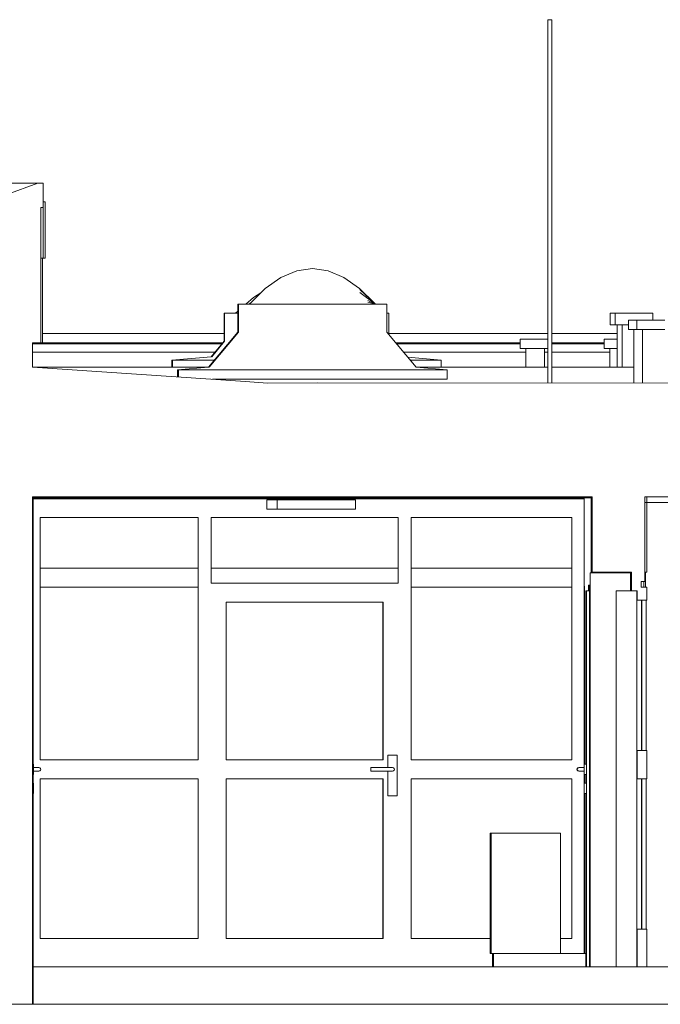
# Model space of a CAD drawing. Header units: metres. Extents: x 0 to 0.84, y 0 to 0.297.
# Tile 15 of 20: x 0.693 to 0.7, y 0.238 to 0.249. Entities that reach past the tile are written whole.
import ezdxf

# ---------------------------------------------------------------- set-up
doc = ezdxf.new("R2010")
doc.units = ezdxf.units.M
for name, color, linetype, lineweight in [('Architektur Allgemein', 7, 'Continuous', 25), ('Decke', 7, 'Continuous', 50), ('Standard', 7, 'Continuous', 25), ('Wand', 7, 'Continuous', 50)]:
    doc.layers.add(name, color=color, linetype=linetype, lineweight=lineweight)

msp = doc.modelspace()

# ---------------------------------------------------------------- linework, layer by layer
at = {"layer": 'Architektur Allgemein', "color": 7, "linetype": 'Continuous', "lineweight": 13, "transparency": 33554687}
for p, q in [((0.693229, 0.247115), (0.692902, 0.246992)), ((0.693289, 0.247115), (0.693229, 0.247115)), ((0.693289, 0.246855), (0.693289, 0.247115)), ((0.693261, 0.246855), (0.693289, 0.246855)), ((0.693261, 0.246315), (0.693261, 0.246855))]:
    msp.add_line(p, q, dxfattribs=at)
at = {"layer": 'Decke', "color": 7, "linetype": 'Continuous', "lineweight": 13, "transparency": 33554687}
for p, q in [((0.695442, 0.245002), (0.693172, 0.245154)), ((0.695674, 0.244986), (0.695442, 0.245002)), ((0.696212, 0.244987), (0.695674, 0.244986)), ((0.707598, 0.244986), (0.696212, 0.244987)), ((0.693172, 0.243775), (0.699132, 0.243775)), ((0.699692, 0.243775), (0.699712, 0.243775)), ((0.699712, 0.243775), (0.706028, 0.243775))]:
    msp.add_line(p, q, dxfattribs=at)
at = {"layer": 'Standard', "color": 7, "linetype": 'Continuous', "lineweight": 13, "transparency": 33554687}
for p, q in [((0.698661, 0.244986), (0.698661, 0.248853)), ((0.698664, 0.248853), (0.698661, 0.248853)), ((0.698671, 0.248853), (0.698664, 0.248853)), ((0.698681, 0.248853), (0.698671, 0.248853)), ((0.698691, 0.248853), (0.698681, 0.248853)), ((0.698698, 0.248853), (0.698691, 0.248853)), ((0.698701, 0.248853), (0.698698, 0.248853)), ((0.698701, 0.248853), (0.698701, 0.244986)), ((0.690729, 0.247115), (0.693177, 0.247115)), ((0.693229, 0.247115), (0.693177, 0.247115)), ((0.693309, 0.246915), (0.693289, 0.246915)), ((0.693309, 0.246315), (0.693309, 0.246915)), ((0.693289, 0.246855), (0.693289, 0.246315)), ((0.693281, 0.246315), (0.693261, 0.246315)), ((0.693281, 0.245415), (0.693281, 0.246315)), ((0.693289, 0.246315), (0.693281, 0.246315)), ((0.693289, 0.246315), (0.693309, 0.246315)), ((0.695986, 0.246182), (0.695818, 0.246111)), ((0.696153, 0.246206), (0.695986, 0.246182)), ((0.696321, 0.246182), (0.696153, 0.246206)), ((0.696488, 0.246111), (0.696321, 0.246182)), ((0.695818, 0.246111), (0.69565, 0.245992)), ((0.696656, 0.245992), (0.696488, 0.246111)), ((0.69565, 0.245992), (0.695483, 0.245826)), ((0.695606, 0.245948), (0.695525, 0.245897)), ((0.696815, 0.245835), (0.696656, 0.245992)), ((0.696822, 0.245828), (0.696657, 0.245981)), ((0.696824, 0.245826), (0.696657, 0.24595)), ((0.69536, 0.245826), (0.69536, 0.245726)), ((0.695366, 0.245826), (0.69536, 0.245826)), ((0.695366, 0.245826), (0.695366, 0.245726)), ((0.696947, 0.245826), (0.695366, 0.245826)), ((0.695525, 0.245897), (0.695444, 0.245826)), ((0.695481, 0.245826), (0.695481, 0.245826)), ((0.695481, 0.245826), (0.695483, 0.245826)), ((0.695482, 0.245826), (0.695492, 0.245835)), ((0.695482, 0.245826), (0.695485, 0.245828)), ((0.696825, 0.245826), (0.696742, 0.245865)), ((0.696826, 0.245826), (0.696742, 0.245846)), ((0.696947, 0.245826), (0.696947, 0.245726)), ((0.695214, 0.245731), (0.695214, 0.245631)), ((0.695219, 0.245731), (0.695214, 0.245731)), ((0.695219, 0.245731), (0.695219, 0.245631)), ((0.69536, 0.245731), (0.695219, 0.245731)), ((0.695335, 0.245731), (0.695334, 0.245731)), ((0.695335, 0.245731), (0.695338, 0.245732)), ((0.695335, 0.245731), (0.695336, 0.245731)), ((0.69536, 0.245752), (0.695336, 0.245731)), ((0.695336, 0.245731), (0.695344, 0.245738)), ((0.69536, 0.245726), (0.69536, 0.245526)), ((0.695366, 0.245726), (0.695366, 0.245526)), ((0.696967, 0.245731), (0.696947, 0.245731)), ((0.696947, 0.245726), (0.696947, 0.245526)), ((0.696967, 0.245731), (0.696967, 0.245631)), ((0.699323, 0.24573), (0.699323, 0.245605)), ((0.69935, 0.24573), (0.699323, 0.24573)), ((0.699376, 0.24573), (0.69935, 0.24573)), ((0.699376, 0.24573), (0.699376, 0.245605)), ((0.699403, 0.24573), (0.699376, 0.24573)), ((0.699477, 0.24573), (0.699403, 0.24573)), ((0.699577, 0.24573), (0.699477, 0.24573)), ((0.699677, 0.24573), (0.699577, 0.24573)), ((0.69975, 0.24573), (0.699677, 0.24573)), ((0.699776, 0.24573), (0.69975, 0.24573)), ((0.699776, 0.245655), (0.699776, 0.24573)), ((0.695214, 0.245631), (0.695214, 0.245431)), ((0.695219, 0.245631), (0.695219, 0.245431)), ((0.696967, 0.245631), (0.696967, 0.245501)), ((0.69935, 0.245605), (0.699323, 0.245605)), ((0.699376, 0.245605), (0.69935, 0.245605)), ((0.699403, 0.245605), (0.699376, 0.245605)), ((0.699398, 0.245155), (0.699398, 0.245605)), ((0.699477, 0.245605), (0.699403, 0.245605)), ((0.699451, 0.245155), (0.699451, 0.245605)), ((0.699517, 0.245605), (0.699477, 0.245605)), ((0.699517, 0.245655), (0.699517, 0.245555)), ((0.699538, 0.245655), (0.699517, 0.245655)), ((0.699597, 0.245655), (0.699538, 0.245655)), ((0.699607, 0.245655), (0.699597, 0.245655)), ((0.699607, 0.245655), (0.699607, 0.245555)), ((0.699629, 0.245655), (0.699607, 0.245655)), ((0.699687, 0.245655), (0.699629, 0.245655)), ((0.699768, 0.245655), (0.699687, 0.245655)), ((0.699847, 0.245655), (0.699768, 0.245655)), ((0.699906, 0.245655), (0.699847, 0.245655)), ((0.693281, 0.245515), (0.695214, 0.245515)), ((0.69536, 0.245526), (0.695047, 0.245154)), ((0.695366, 0.245526), (0.695055, 0.245154)), ((0.696947, 0.245526), (0.697259, 0.245154)), ((0.696967, 0.245515), (0.698661, 0.245515)), ((0.698701, 0.245515), (0.699398, 0.245515)), ((0.699538, 0.245555), (0.699517, 0.245555)), ((0.699597, 0.245555), (0.699538, 0.245555)), ((0.699576, 0.244986), (0.699576, 0.245555)), ((0.699607, 0.245555), (0.699597, 0.245555)), ((0.699629, 0.245555), (0.699607, 0.245555)), ((0.699687, 0.245555), (0.699629, 0.245555)), ((0.699667, 0.244986), (0.699667, 0.245555)), ((0.699768, 0.245555), (0.699687, 0.245555)), ((0.699847, 0.245555), (0.699768, 0.245555)), ((0.699906, 0.245555), (0.699847, 0.245555)), ((0.693172, 0.245402), (0.69519, 0.245402)), ((0.693261, 0.245415), (0.693281, 0.245415)), ((0.695201, 0.245415), (0.693281, 0.245415)), ((0.695214, 0.245431), (0.695076, 0.245267)), ((0.695219, 0.245431), (0.695082, 0.245267)), ((0.698366, 0.245415), (0.69704, 0.245415)), ((0.697051, 0.245402), (0.698366, 0.245402)), ((0.698366, 0.245455), (0.698366, 0.245355)), ((0.698388, 0.245455), (0.698366, 0.245455)), ((0.698447, 0.245455), (0.698388, 0.245455)), ((0.698527, 0.245455), (0.698447, 0.245455)), ((0.698607, 0.245455), (0.698527, 0.245455)), ((0.698661, 0.245455), (0.698607, 0.245455)), ((0.69926, 0.245415), (0.698701, 0.245415)), ((0.698701, 0.245402), (0.69926, 0.245402)), ((0.69926, 0.245455), (0.69926, 0.245355)), ((0.699281, 0.245455), (0.69926, 0.245455)), ((0.69934, 0.245455), (0.699281, 0.245455)), ((0.699398, 0.245455), (0.69934, 0.245455)), ((0.695117, 0.245315), (0.693172, 0.245315)), ((0.698426, 0.245315), (0.697124, 0.245315)), ((0.698388, 0.245355), (0.698366, 0.245355)), ((0.698447, 0.245355), (0.698388, 0.245355)), ((0.698426, 0.245155), (0.698426, 0.245355)), ((0.698527, 0.245355), (0.698447, 0.245355)), ((0.698607, 0.245355), (0.698527, 0.245355)), ((0.698661, 0.245355), (0.698607, 0.245355)), ((0.698626, 0.245355), (0.698626, 0.245155)), ((0.698661, 0.245315), (0.698626, 0.245315)), ((0.69932, 0.245315), (0.698701, 0.245315)), ((0.699281, 0.245355), (0.69926, 0.245355)), ((0.69934, 0.245355), (0.699281, 0.245355)), ((0.69932, 0.245155), (0.69932, 0.245355)), ((0.699398, 0.245355), (0.69934, 0.245355)), ((0.695076, 0.245267), (0.694656, 0.245231)), ((0.694656, 0.245231), (0.694656, 0.245155)), ((0.694665, 0.245231), (0.694656, 0.245231)), ((0.694665, 0.245231), (0.694665, 0.245155)), ((0.695111, 0.245231), (0.694665, 0.245231)), ((0.697169, 0.245261), (0.697525, 0.245231)), ((0.697525, 0.245231), (0.697195, 0.245231)), ((0.697525, 0.245231), (0.697525, 0.245155)), ((0.693172, 0.245155), (0.695048, 0.245155)), ((0.695047, 0.245154), (0.694718, 0.245126)), ((0.694718, 0.245126), (0.694718, 0.245051)), ((0.694729, 0.245126), (0.694718, 0.245126)), ((0.694729, 0.245126), (0.694729, 0.24505)), ((0.697589, 0.245126), (0.694729, 0.245126)), ((0.697259, 0.245155), (0.698661, 0.245155)), ((0.697259, 0.245154), (0.697589, 0.245126)), ((0.697589, 0.245126), (0.697589, 0.245026)), ((0.698701, 0.245155), (0.699576, 0.245155)), ((0.697589, 0.245026), (0.695091, 0.245026)), ((0.693172, 0.243775), (0.693172, 0.243765)), ((0.693182, 0.243775), (0.693172, 0.243775)), ((0.693172, 0.243775), (0.693172, 0.243765)), ((0.693182, 0.243775), (0.693172, 0.243775)), ((0.693172, 0.243765), (0.693182, 0.243765)), ((0.693182, 0.238375), (0.693182, 0.243775)), ((0.693182, 0.243765), (0.699122, 0.243765)), ((0.693182, 0.243755), (0.699045, 0.243755)), ((0.69567, 0.243645), (0.69567, 0.243745)), ((0.69567, 0.243745), (0.695701, 0.243745)), ((0.695701, 0.243745), (0.695769, 0.243745)), ((0.695769, 0.243745), (0.695777, 0.243745)), ((0.695777, 0.243645), (0.695777, 0.243745)), ((0.695777, 0.243745), (0.695807, 0.243745)), ((0.695807, 0.243745), (0.695875, 0.243745)), ((0.695875, 0.243745), (0.695975, 0.243745)), ((0.695975, 0.243745), (0.696096, 0.243745)), ((0.696096, 0.243745), (0.696227, 0.243745)), ((0.696227, 0.243745), (0.696355, 0.243745)), ((0.696355, 0.243745), (0.696467, 0.243745)), ((0.696467, 0.243745), (0.696553, 0.243745)), ((0.696553, 0.243745), (0.696603, 0.243745)), ((0.696603, 0.243745), (0.696614, 0.243745)), ((0.696614, 0.243645), (0.696614, 0.243745)), ((0.699045, 0.243755), (0.699045, 0.243765)), ((0.699045, 0.240895), (0.699045, 0.243765)), ((0.699122, 0.243775), (0.699122, 0.242965)), ((0.699132, 0.243775), (0.699122, 0.243775)), ((0.699122, 0.243765), (0.699132, 0.243765)), ((0.699132, 0.243765), (0.699132, 0.243775)), ((0.699132, 0.243765), (0.699132, 0.243775)), ((0.699692, 0.243775), (0.699692, 0.242975)), ((0.699712, 0.243775), (0.699692, 0.243775)), ((0.699692, 0.243775), (0.699692, 0.243715)), ((0.699712, 0.243775), (0.699692, 0.243775)), ((0.699712, 0.242975), (0.699712, 0.243775)), ((0.695701, 0.243645), (0.69567, 0.243645)), ((0.695769, 0.243645), (0.695701, 0.243645)), ((0.695777, 0.243645), (0.695769, 0.243645)), ((0.695807, 0.243645), (0.695777, 0.243645)), ((0.695875, 0.243645), (0.695807, 0.243645)), ((0.695975, 0.243645), (0.695875, 0.243645)), ((0.696096, 0.243645), (0.695975, 0.243645)), ((0.696227, 0.243645), (0.696096, 0.243645)), ((0.696355, 0.243645), (0.696227, 0.243645)), ((0.696467, 0.243645), (0.696355, 0.243645)), ((0.696553, 0.243645), (0.696467, 0.243645)), ((0.696603, 0.243645), (0.696553, 0.243645)), ((0.696614, 0.243645), (0.696603, 0.243645)), ((0.699692, 0.243715), (0.699712, 0.243715)), ((0.699712, 0.243715), (0.706028, 0.243715)), ((0.694936, 0.243555), (0.693255, 0.243555)), ((0.693255, 0.243555), (0.693255, 0.240975)), ((0.694936, 0.243015), (0.694936, 0.243555)), ((0.694936, 0.240975), (0.694936, 0.243555)), ((0.695076, 0.243555), (0.695076, 0.242855)), ((0.697066, 0.243555), (0.695076, 0.243555)), ((0.697065, 0.243015), (0.697065, 0.243555)), ((0.697066, 0.242855), (0.697066, 0.243555)), ((0.697206, 0.243555), (0.697206, 0.240975)), ((0.698915, 0.243555), (0.697206, 0.243555)), ((0.698915, 0.243015), (0.698915, 0.243555)), ((0.698915, 0.240975), (0.698915, 0.243555)), ((0.693255, 0.243015), (0.694936, 0.243015)), ((0.694936, 0.243015), (0.694936, 0.242815)), ((0.695076, 0.243015), (0.697066, 0.243015)), ((0.697066, 0.243015), (0.697066, 0.242855)), ((0.697206, 0.243015), (0.698915, 0.243015)), ((0.698915, 0.243015), (0.698915, 0.242815)), ((0.69911, 0.242965), (0.69911, 0.238775)), ((0.69911, 0.242965), (0.699122, 0.242965)), ((0.69911, 0.242965), (0.69911, 0.238775)), ((0.699122, 0.242965), (0.69911, 0.242965)), ((0.699122, 0.242965), (0.699552, 0.242965)), ((0.69954, 0.242775), (0.69954, 0.242965)), ((0.699692, 0.242975), (0.699712, 0.242975)), ((0.6997, 0.242815), (0.6997, 0.242975)), ((0.694936, 0.242815), (0.693255, 0.242815)), ((0.694936, 0.240975), (0.694936, 0.242815)), ((0.695076, 0.242855), (0.695236, 0.242855)), ((0.695236, 0.242855), (0.696906, 0.242855)), ((0.696906, 0.242855), (0.697066, 0.242855)), ((0.698915, 0.242815), (0.697206, 0.242815)), ((0.698915, 0.240975), (0.698915, 0.242815)), ((0.699045, 0.242825), (0.699045, 0.240895)), ((0.699051, 0.242825), (0.699045, 0.242825)), ((0.699045, 0.242825), (0.699045, 0.240895)), ((0.699051, 0.242825), (0.699045, 0.242825)), ((0.699051, 0.24093), (0.699051, 0.242825)), ((0.699051, 0.24093), (0.699051, 0.242825)), ((0.699094, 0.242835), (0.699094, 0.242775)), ((0.699102, 0.242835), (0.699094, 0.242835)), ((0.699102, 0.238775), (0.699102, 0.242835)), ((0.699681, 0.242815), (0.699681, 0.242875)), ((0.699065, 0.24093), (0.699065, 0.242775)), ((0.699065, 0.242775), (0.699072, 0.242775)), ((0.699072, 0.242775), (0.699072, 0.238775)), ((0.699072, 0.242775), (0.699102, 0.242775)), ((0.699386, 0.238775), (0.699386, 0.242775)), ((0.699386, 0.242775), (0.699386, 0.238775)), ((0.699386, 0.242775), (0.699386, 0.242775)), ((0.699546, 0.242775), (0.699386, 0.242775)), ((0.699552, 0.242775), (0.699546, 0.242775)), ((0.699606, 0.238775), (0.699606, 0.242775)), ((0.699607, 0.242675), (0.699607, 0.241075)), ((0.699612, 0.242675), (0.699607, 0.242675)), ((0.699657, 0.242675), (0.699657, 0.241075)), ((0.699662, 0.241075), (0.699662, 0.242675)), ((0.699707, 0.241075), (0.699707, 0.242675)), ((0.696906, 0.242655), (0.695236, 0.242655)), ((0.695236, 0.242655), (0.695236, 0.240975)), ((0.696905, 0.240975), (0.696905, 0.242655)), ((0.696906, 0.240975), (0.696906, 0.242655)), ((0.696956, 0.241025), (0.696956, 0.240895)), ((0.696956, 0.241025), (0.696956, 0.241025)), ((0.696956, 0.240895), (0.696956, 0.241025)), ((0.696956, 0.241025), (0.697056, 0.241025)), ((0.697056, 0.241025), (0.697056, 0.240595)), ((0.699607, 0.241075), (0.699612, 0.241075)), ((0.693182, 0.24093), (0.693186, 0.24093)), ((0.693186, 0.240923), (0.693186, 0.24093)), ((0.693186, 0.240903), (0.693186, 0.240923)), ((0.693186, 0.240875), (0.693186, 0.240903)), ((0.693186, 0.240895), (0.693241, 0.240895)), ((0.693241, 0.240895), (0.693251, 0.240892)), ((0.693251, 0.240892), (0.693258, 0.240885)), ((0.693255, 0.240975), (0.694936, 0.240975)), ((0.695236, 0.240975), (0.696906, 0.240975)), ((0.696776, 0.240895), (0.696776, 0.240892)), ((0.696776, 0.240892), (0.696776, 0.240895)), ((0.697006, 0.240895), (0.696776, 0.240895)), ((0.696776, 0.240892), (0.696776, 0.240885)), ((0.696776, 0.240885), (0.696776, 0.240892)), ((0.697006, 0.240895), (0.697016, 0.240892)), ((0.697016, 0.240892), (0.697023, 0.240885)), ((0.697206, 0.240975), (0.698915, 0.240975)), ((0.698973, 0.240885), (0.69898, 0.240892)), ((0.698981, 0.240892), (0.698974, 0.240885)), ((0.69898, 0.240892), (0.69899, 0.240895)), ((0.698991, 0.240895), (0.69899, 0.240895)), ((0.699046, 0.240895), (0.698991, 0.240895)), ((0.699046, 0.24093), (0.699046, 0.240923)), ((0.699046, 0.240923), (0.699046, 0.24093)), ((0.699071, 0.24093), (0.699046, 0.24093)), ((0.699046, 0.240923), (0.699046, 0.240903)), ((0.699046, 0.240903), (0.699046, 0.240923)), ((0.699046, 0.240903), (0.699046, 0.240895)), ((0.699046, 0.240875), (0.699046, 0.240903)), ((0.699046, 0.240892), (0.699046, 0.240895)), ((0.699046, 0.240885), (0.699046, 0.240892)), ((0.699071, 0.24093), (0.699071, 0.240923)), ((0.699071, 0.240923), (0.699071, 0.240903)), ((0.699071, 0.240903), (0.699071, 0.240875)), ((0.693182, 0.24082), (0.693186, 0.24082)), ((0.693186, 0.240848), (0.693186, 0.240875)), ((0.693241, 0.240855), (0.693186, 0.240855)), ((0.693186, 0.240827), (0.693186, 0.240848)), ((0.693186, 0.24082), (0.693186, 0.240827)), ((0.693251, 0.240858), (0.693241, 0.240855)), ((0.693258, 0.240865), (0.693251, 0.240858)), ((0.693258, 0.240885), (0.693261, 0.240875)), ((0.693261, 0.240875), (0.693258, 0.240865)), ((0.696776, 0.240885), (0.696776, 0.240875)), ((0.696776, 0.240875), (0.696776, 0.240885)), ((0.696776, 0.240875), (0.696776, 0.240865)), ((0.696776, 0.240865), (0.696776, 0.240875)), ((0.696776, 0.240865), (0.696776, 0.240858)), ((0.696776, 0.240858), (0.696776, 0.240865)), ((0.696776, 0.240858), (0.696776, 0.240855)), ((0.696776, 0.240855), (0.696776, 0.240858)), ((0.696776, 0.240855), (0.697006, 0.240855)), ((0.696956, 0.240855), (0.696956, 0.240595)), ((0.696956, 0.240595), (0.696956, 0.240855)), ((0.697016, 0.240858), (0.697006, 0.240855)), ((0.697023, 0.240865), (0.697016, 0.240858)), ((0.697023, 0.240885), (0.697026, 0.240875)), ((0.697026, 0.240875), (0.697023, 0.240865)), ((0.69897, 0.240875), (0.698973, 0.240885)), ((0.698973, 0.240865), (0.69897, 0.240875)), ((0.698974, 0.240885), (0.698971, 0.240875)), ((0.698971, 0.240875), (0.698974, 0.240865)), ((0.69898, 0.240858), (0.698973, 0.240865)), ((0.698974, 0.240865), (0.698981, 0.240858)), ((0.69899, 0.240855), (0.69898, 0.240858)), ((0.69899, 0.240855), (0.698991, 0.240855)), ((0.698991, 0.240855), (0.699046, 0.240855)), ((0.699045, 0.240855), (0.699045, 0.238915)), ((0.699045, 0.238915), (0.699045, 0.240855)), ((0.699045, 0.240855), (0.699045, 0.238915)), ((0.699046, 0.240875), (0.699046, 0.240885)), ((0.699046, 0.240865), (0.699046, 0.240875)), ((0.699046, 0.240848), (0.699046, 0.240875)), ((0.699046, 0.240858), (0.699046, 0.240865)), ((0.699046, 0.240855), (0.699046, 0.240858)), ((0.699046, 0.240855), (0.699046, 0.240848)), ((0.699046, 0.240848), (0.699046, 0.240827)), ((0.699046, 0.240827), (0.699046, 0.240848)), ((0.699046, 0.240827), (0.699046, 0.24082)), ((0.699046, 0.24082), (0.699046, 0.240827)), ((0.699071, 0.24082), (0.699046, 0.24082)), ((0.699051, 0.24073), (0.699051, 0.24082)), ((0.699051, 0.24073), (0.699051, 0.24082)), ((0.699065, 0.24073), (0.699065, 0.24082)), ((0.699071, 0.240875), (0.699071, 0.240848)), ((0.699071, 0.240848), (0.699071, 0.240827)), ((0.699071, 0.240827), (0.699071, 0.24082)), ((0.693182, 0.24073), (0.693186, 0.24073)), ((0.693186, 0.240723), (0.693186, 0.24073)), ((0.693186, 0.240702), (0.693186, 0.240723)), ((0.693186, 0.240675), (0.693186, 0.240702)), ((0.694936, 0.240775), (0.693255, 0.240775)), ((0.693255, 0.240775), (0.693255, 0.239075)), ((0.694936, 0.239075), (0.694936, 0.240775)), ((0.694936, 0.239075), (0.694936, 0.240775)), ((0.696906, 0.240775), (0.695236, 0.240775)), ((0.695236, 0.240775), (0.695236, 0.239075)), ((0.696905, 0.239075), (0.696905, 0.240775)), ((0.696906, 0.239075), (0.696906, 0.240775)), ((0.698915, 0.240775), (0.697206, 0.240775)), ((0.697206, 0.240775), (0.697206, 0.239075)), ((0.698915, 0.239075), (0.698915, 0.240775)), ((0.698915, 0.239075), (0.698915, 0.240775)), ((0.699046, 0.24073), (0.699046, 0.240723)), ((0.699046, 0.240723), (0.699046, 0.24073)), ((0.699071, 0.24073), (0.699046, 0.24073)), ((0.699046, 0.240723), (0.699046, 0.240702)), ((0.699046, 0.240702), (0.699046, 0.240723)), ((0.699046, 0.240702), (0.699046, 0.240675)), ((0.699046, 0.240675), (0.699046, 0.240702)), ((0.699071, 0.24073), (0.699071, 0.240723)), ((0.699071, 0.240723), (0.699071, 0.240702)), ((0.699071, 0.240702), (0.699071, 0.240675)), ((0.699607, 0.240775), (0.699607, 0.239175)), ((0.699612, 0.240775), (0.699607, 0.240775)), ((0.699657, 0.240775), (0.699657, 0.239175)), ((0.699662, 0.239175), (0.699662, 0.240775)), ((0.699707, 0.239175), (0.699707, 0.240775)), ((0.693182, 0.24062), (0.693186, 0.24062)), ((0.693186, 0.240648), (0.693186, 0.240675)), ((0.693186, 0.240627), (0.693186, 0.240648)), ((0.693186, 0.24062), (0.693186, 0.240627)), ((0.696956, 0.240595), (0.696956, 0.240595)), ((0.697056, 0.240595), (0.696956, 0.240595)), ((0.699046, 0.240675), (0.699046, 0.240648)), ((0.699046, 0.240648), (0.699046, 0.240675)), ((0.699046, 0.240648), (0.699046, 0.240627)), ((0.699046, 0.240627), (0.699046, 0.240648)), ((0.699046, 0.240627), (0.699046, 0.24062)), ((0.699046, 0.24062), (0.699046, 0.240627)), ((0.699071, 0.24062), (0.699046, 0.24062)), ((0.699051, 0.238915), (0.699051, 0.24062)), ((0.699051, 0.238915), (0.699051, 0.24062)), ((0.699065, 0.238775), (0.699065, 0.24062)), ((0.699071, 0.240675), (0.699071, 0.240648)), ((0.699071, 0.240648), (0.699071, 0.240627)), ((0.699071, 0.240627), (0.699071, 0.24062)), ((0.698047, 0.238915), (0.698047, 0.240195)), ((0.698047, 0.240195), (0.698055, 0.240195)), ((0.698055, 0.238915), (0.698055, 0.240195)), ((0.698055, 0.240195), (0.698795, 0.240195)), ((0.698795, 0.240195), (0.698795, 0.238915)), ((0.699607, 0.239175), (0.699612, 0.239175)), ((0.693255, 0.239075), (0.694936, 0.239075)), ((0.695236, 0.239075), (0.696906, 0.239075)), ((0.697206, 0.239075), (0.698047, 0.239075)), ((0.698795, 0.239075), (0.698915, 0.239075)), ((0.698055, 0.238915), (0.698047, 0.238915)), ((0.69808, 0.238915), (0.698055, 0.238915)), ((0.69807, 0.238775), (0.69807, 0.238915)), ((0.69808, 0.238915), (0.698081, 0.238915)), ((0.698081, 0.238775), (0.698081, 0.238915)), ((0.698081, 0.238915), (0.699065, 0.238915)), ((0.693172, 0.238775), (0.693172, 0.238375)), ((0.693172, 0.238775), (0.693172, 0.238375)), ((0.693182, 0.238775), (0.693172, 0.238775)), ((0.699132, 0.238775), (0.693182, 0.238775)), ((0.699612, 0.238775), (0.699132, 0.238775)), ((0.704744, 0.238775), (0.699712, 0.238775)), ((0.693172, 0.238375), (0.693182, 0.238375)), ((0.693172, 0.238375), (0.693182, 0.238375)), ((0.693182, 0.238375), (0.699132, 0.238375)), ((0.699132, 0.238375), (0.699692, 0.238375)), ((0.699692, 0.238375), (0.704744, 0.238375))]:
    msp.add_line(p, q, dxfattribs=at)
at = {"layer": 'Wand', "color": 7, "linetype": 'Continuous', "lineweight": 13, "transparency": 33554687}
for p, q in [((0.693261, 0.245415), (0.693261, 0.246315)), ((0.693172, 0.245154), (0.693172, 0.245415)), ((0.693172, 0.245415), (0.693261, 0.245415)), ((0.693172, 0.238375), (0.693172, 0.243775)), ((0.699132, 0.243775), (0.699132, 0.242975)), ((0.699692, 0.242975), (0.699692, 0.243775)), ((0.699132, 0.242975), (0.699552, 0.242975)), ((0.699552, 0.242975), (0.699552, 0.242875)), ((0.699692, 0.242875), (0.699692, 0.242975)), ((0.699552, 0.242875), (0.699552, 0.242775)), ((0.699652, 0.242815), (0.699652, 0.242875)), ((0.699652, 0.242875), (0.699692, 0.242875)), ((0.699712, 0.242815), (0.699652, 0.242815)), ((0.699712, 0.242675), (0.699712, 0.242815)), ((0.699552, 0.242775), (0.699612, 0.242775)), ((0.699612, 0.242775), (0.699612, 0.242675)), ((0.699612, 0.242675), (0.699662, 0.242675)), ((0.699662, 0.242675), (0.699712, 0.242675)), ((0.699612, 0.241075), (0.699612, 0.240775)), ((0.699662, 0.241075), (0.699612, 0.241075)), ((0.699712, 0.241075), (0.699662, 0.241075)), ((0.699712, 0.240775), (0.699712, 0.241075)), ((0.699612, 0.240775), (0.699662, 0.240775)), ((0.699662, 0.240775), (0.699712, 0.240775)), ((0.699612, 0.239175), (0.699612, 0.238775)), ((0.699662, 0.239175), (0.699612, 0.239175)), ((0.699712, 0.239175), (0.699662, 0.239175)), ((0.699712, 0.238775), (0.699712, 0.239175)), ((0.699612, 0.238775), (0.699712, 0.238775)), ((0.692632, 0.238375), (0.693172, 0.238375))]:
    msp.add_line(p, q, dxfattribs=at)

doc.saveas('drawing.dxf')
